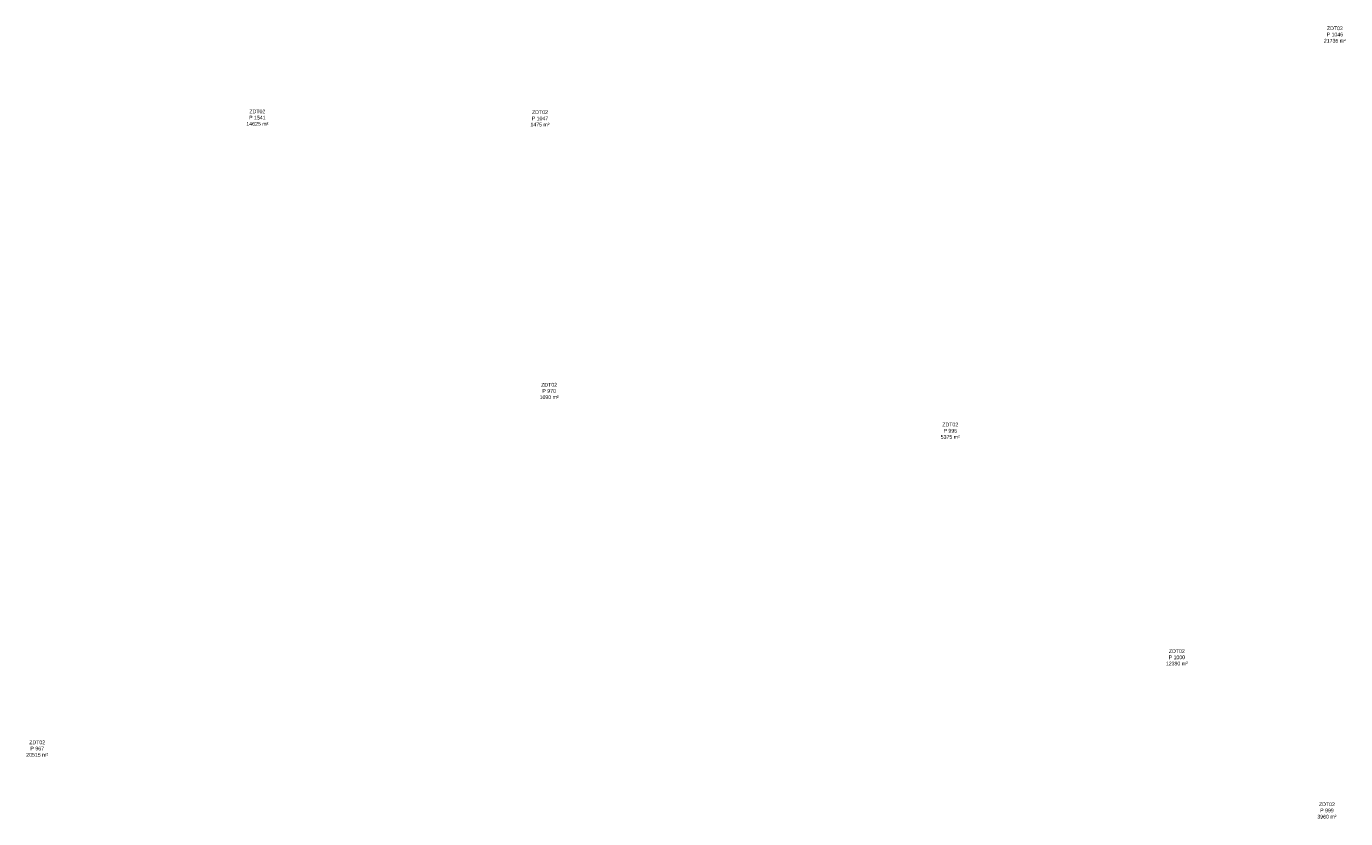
# Model space of a CAD drawing. Header units: metres. Extents: x 102852 to 106916, y 385458 to 392749.
# Tile 45 of 47: x 104811 to 105130, y 388337 to 388528. Entities that reach past the tile are written whole.
import ezdxf

# ---------------------------------------------------------------- set-up
doc = ezdxf.new("R2010")
doc.units = ezdxf.units.M
doc.layers.add('B-WE-KG-GRENS-T18', color=10, linetype='Continuous', lineweight=13)
doc.layers.add('X-XX-AL-VERWIJZING-G', color=7, linetype='Continuous', lineweight=13)
doc.styles.add('NLCS-ISO-T25', font='NLCS-ISO.ttf')

# ---------------------------------------------------------------- blocks, each defined once
blk = doc.blocks.new('kadata_1')
at = {"layer": 'B-WE-KG-GRENS-T18', "char_height": 0.9, "attachment_point": 5, "style": 'NLCS-ISO-T25'}
for s, insert in [('\\fArial|b0|i0|c00|p39;ZDT02\\PP 1046\\P21735 m²', (105127.338, 388526.007)), ('\\fArial|b0|i0|c00|p39;ZDT02\\PP 1541\\P14625 m²', (104867.145, 388505.935)), ('\\fArial|b0|i0|c00|p39;ZDT02\\PP 1047\\P1475 m²', (104935.391, 388505.747)), ('\\fArial|b0|i0|c00|p39;ZDT02\\PP 970\\P1090 m²', (104937.609, 388439.941)), ('\\fArial|b0|i0|c00|p39;ZDT02\\PP 995\\P5375 m²', (105034.47, 388430.33)), ('\\fArial|b0|i0|c00|p39;ZDT02\\PP 1000\\P12390 m²', (105089.185, 388375.615)), ('\\fArial|b0|i0|c00|p39;ZDT02\\PP 967\\P20515 m²', (104813.983, 388353.58)), ('\\fArial|b0|i0|c00|p39;ZDT02\\PP 999\\P3960 m²', (105125.416, 388338.645))]:
    blk.add_mtext(s, dxfattribs=dict(at, insert=insert))
blk = doc.blocks.new('kadata_2')
at = {"layer": 'B-WE-KG-GRENS-T18', "char_height": 0.9, "attachment_point": 5, "style": 'NLCS-ISO-T25'}
for s, insert in [('\\fArial|b0|i0|c00|p39;ZDT02\\PP 1046\\P21735 m²', (105127.338, 388526.007)), ('\\fArial|b0|i0|c00|p39;ZDT02\\PP 1541\\P14625 m²', (104867.145, 388505.935)), ('\\fArial|b0|i0|c00|p39;ZDT02\\PP 1047\\P1475 m²', (104935.391, 388505.747)), ('\\fArial|b0|i0|c00|p39;ZDT02\\PP 970\\P1090 m²', (104937.609, 388439.941)), ('\\fArial|b0|i0|c00|p39;ZDT02\\PP 995\\P5375 m²', (105034.47, 388430.33)), ('\\fArial|b0|i0|c00|p39;ZDT02\\PP 1000\\P12390 m²', (105089.185, 388375.615)), ('\\fArial|b0|i0|c00|p39;ZDT02\\PP 967\\P20515 m²', (104813.983, 388353.58)), ('\\fArial|b0|i0|c00|p39;ZDT02\\PP 999\\P3960 m²', (105125.416, 388338.645))]:
    blk.add_mtext(s, dxfattribs=dict(at, insert=insert))

msp = doc.modelspace()

# ---------------------------------------------------------------- block references
at = {"layer": 'X-XX-AL-VERWIJZING-G', "rotation": 360}
for name in ['kadata_1', 'kadata_2']:
    msp.add_blockref(name, (0, 0), dxfattribs=at)

doc.saveas('drawing.dxf')
